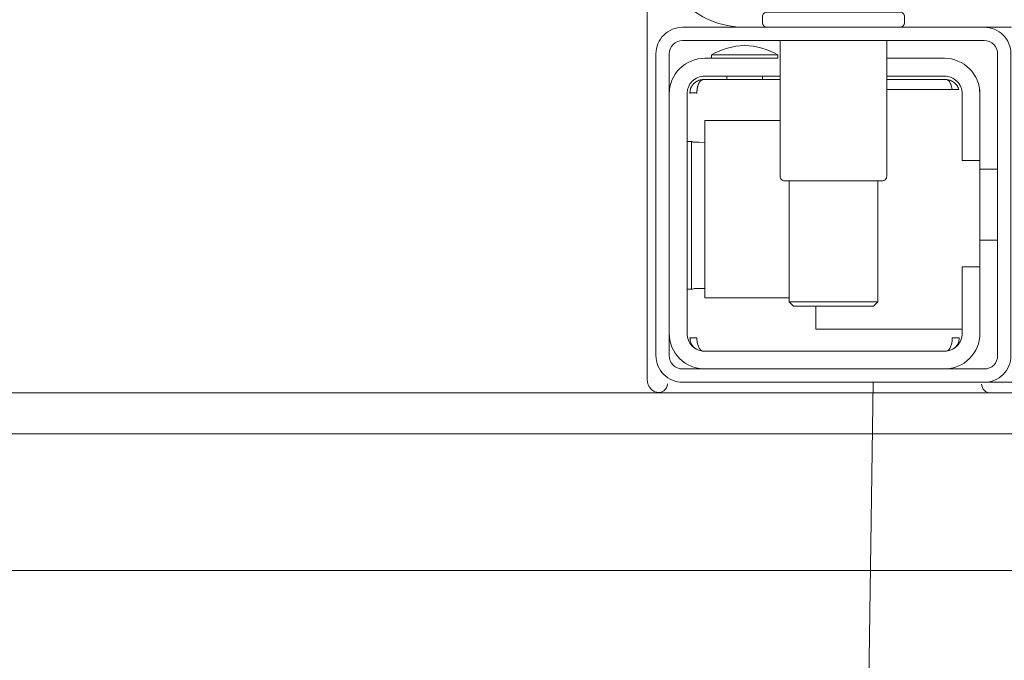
# Model space of a CAD drawing. Header units: millimetres. Extents: x -1893473 to 1546619, y -568027 to 942944.
# Tile 28 of 256: x 151245 to 151356, y -496734 to -496662. Entities that reach past the tile are written whole.
import ezdxf
from ezdxf.enums import TextEntityAlignment as Align

# ---------------------------------------------------------------- set-up
doc = ezdxf.new("R2010")
doc.units = ezdxf.units.MM
doc.header["$LTSCALE"] = 0.2
doc.layers.get('0').update_dxf_attribs({"lineweight": 0})
for name, color, linetype, lineweight in [('!! 0_Opis_pom', 9, 'Continuous', 13), ('!! 1_OPIS POM NOWE', 140, 'Continuous', 5), ('!! 2 ZABUDOWA GK-MDF', 54, 'Continuous', 13), ('!! 2_wypos-sanitarne', 240, 'Continuous', 9), ('P-Opis nadproża', 150, 'Continuous', 9)]:
    doc.layers.add(name, color=color, linetype=linetype, lineweight=lineweight)
doc.layers.add('!!_@ wypos sanit nd', color=7, linetype='Continuous', lineweight=0, plot=False)
doc.layers.add('Powierzchnia', color=140, linetype='Continuous', lineweight=5, plot=False)
doc.styles.add('ARIAL', font='tahoma.ttf')

# ---------------------------------------------------------------- blocks, each defined once
blk = doc.blocks.new('A$C324a30b8')
for points in [[(-0.17832, -0.47832), (-0.17797, -0.23916), (-0.17727, -0.11958), (-0.17552, 0)], [(-0.17552, 0), (0.17552, 0)]]:
    blk.add_lwpolyline(points)
blk = doc.blocks.new('A$C4ebe9e89')
for points in [[(-0.15993, 0.04968), (-0.17248, 0.04968, 0.405519), (-0.172, 0.05018), (-0.172, 0.05088, 0.414214), (-0.1725, 0.05138), (-0.1875, 0.05138, 0.414214), (-0.188, 0.05088), (-0.188, 0.05018, 0.405519), (-0.18751, 0.04968), (-0.19, 0.04968, -0.414214), (-0.2, 0.05968), (-0.2, 0.13968, -0.266001), (-0.19506, 0.1483)], [(-0.186, 0.04818), (-0.186, 0.03288, 0.414214), (-0.1855, 0.03238), (-0.1745, 0.03238, 0.414214), (-0.174, 0.03288), (-0.174, 0.04818)], [(-0.18625, 0.04656, 0.119096), (-0.19, 0.04764, 0.119096), (-0.19375, 0.04656)], [(-0.1985, 0.04218, -0.414214), (-0.1945, 0.04618), (-0.18625, 0.04618), (-0.18625, 0.04656), (-0.19375, 0.04656), (-0.19375, 0.04618)], [(-0.174, 0.04618), (-0.1675, 0.04618, -0.414214), (-0.1635, 0.04218), (-0.16353, 0.04268)], [(-0.186, 0.04418), (-0.1945, 0.04418, 0.414214), (-0.1965, 0.04218), (-0.1965, 0.01518, 0.414214), (-0.1945, 0.01318), (-0.1675, 0.01318, 0.414214), (-0.1655, 0.01518), (-0.1655, 0.02268), (-0.1635, 0.02268), (-0.1635, 0.04218)], [(-0.1635, 0.03468), (-0.1655, 0.03468), (-0.1655, 0.04218, 0.414214), (-0.1675, 0.04418), (-0.174, 0.04418)], [(-0.1945, 0.02025), (-0.19515, 0.02024), (-0.19542, 0.02024), (-0.1956, 0.02024), (-0.19567, 0.02024, 0.116465), (-0.19589, 0.02018), (-0.19601, 0.02013), (-0.19601, 0.03683), (-0.19589, 0.03678, 0.116465), (-0.19567, 0.03672), (-0.19542, 0.03672), (-0.19515, 0.03672), (-0.1945, 0.03671)], [(-0.1675, 0.01118, 0.414214), (-0.1635, 0.01518), (-0.1635, 0.02268)], [(-0.1985, 0.01518, 0.414214), (-0.1945, 0.01118)], [(-0.20099, 0.00998, 0.198909), (-0.20055, 0.00892, 0.091301), (-0.20011, 0.00862)], [(-0.16237, 0.00849), (-0.16249, 0.00849), (-0.16269, 0.00849), (-0.16294, 0.00849), (-0.16323, 0.00849), (-0.16357, 0.00849), (-0.16393, 0.00849), (-0.16428, 0.00849), (-0.19771, 0.00849), (-0.19841, 0.00849), (-0.19903, 0.00849), (-0.19948, 0.00849), (-0.19961, 0.00849), (-0.19973, 0.00851), (-0.19984, 0.00853), (-0.20003, 0.00859, 0.517033), (-0.1987, 0.00952)], [(-0.1633, 0.00948, 0.412536), (-0.1623, 0.00848), (-0.1125, 0.00848), (-0.11221, 0.00851), (-0.11193, 0.0086), (-0.11168, 0.00873), (-0.11145, 0.00892), (-0.11126, 0.00914), (-0.11112, 0.0094), (-0.11104, 0.00968)]]:
    blk.add_lwpolyline(points, format="xyb")
for points in [[(-0.20099, 0.05497), (-0.20099, 0.00998)], [(-0.19478, 0.04378), (-0.186, 0.04378)], [(-0.192, 0.04418), (-0.192, 0.04378)], [(-0.188, 0.04418), (-0.188, 0.04378)], [(-0.16664, 0.04268), (-0.16666, 0.04284), (-0.16669, 0.04295), (-0.16672, 0.04306), (-0.16675, 0.04316), (-0.16679, 0.04326), (-0.16683, 0.04337), (-0.16689, 0.04346), (-0.16694, 0.04355), (-0.16701, 0.04363), (-0.1671, 0.0437), (-0.16718, 0.04375), (-0.16728, 0.04378), (-0.16718, 0.04377), (-0.16708, 0.04376), (-0.16696, 0.04373), (-0.16686, 0.0437), (-0.16677, 0.04367), (-0.16666, 0.04362), (-0.16657, 0.04357), (-0.16646, 0.0435), (-0.16636, 0.04342), (-0.16627, 0.04334), (-0.16618, 0.04324), (-0.1661, 0.04314), (-0.16603, 0.04303), (-0.16597, 0.04292), (-0.16592, 0.0428), (-0.16588, 0.04268), (-0.174, 0.04268)], [(-0.174, 0.04378), (-0.16722, 0.04378)], [(-0.185, 0.01918), (-0.1945, 0.01918), (-0.1945, 0.03918), (-0.186, 0.03918)], [(-0.19591, 0.03679), (-0.19602, 0.03679), (-0.19616, 0.03679), (-0.19632, 0.03679), (-0.1965, 0.03679)], [(-0.1615, 0.03368), (-0.1635, 0.03368)], [(-0.185, 0.03238), (-0.185, 0.01876), (-0.1845, 0.01826), (-0.1755, 0.01826), (-0.175, 0.01876), (-0.175, 0.03238)], [(-0.1615, 0.02568), (-0.1635, 0.02568)], [(-0.1965, 0.02017), (-0.19632, 0.02017), (-0.19616, 0.02017), (-0.19602, 0.02017), (-0.19591, 0.02017)], [(-0.175, 0.01876), (-0.185, 0.01876)], [(-0.182, 0.01826), (-0.182, 0.01568), (-0.1655, 0.01568)], [(-0.16636, 0.01353), (-0.16625, 0.01364), (-0.16618, 0.01371), (-0.16612, 0.01379), (-0.16606, 0.01388), (-0.166, 0.01398), (-0.16596, 0.01407), (-0.16592, 0.01417), (-0.16589, 0.01428), (-0.16586, 0.01438), (-0.16584, 0.01449), (-0.16583, 0.01459), (-0.16583, 0.01469), (-0.16593, 0.01468), (-0.16606, 0.01468), (-0.1663, 0.01468), (-0.1664, 0.01468), (-0.16651, 0.01468), (-0.16661, 0.01468), (-0.16661, 0.01458), (-0.16662, 0.01448), (-0.16663, 0.01438), (-0.16664, 0.01428), (-0.16665, 0.01418), (-0.16667, 0.01407), (-0.1667, 0.01397), (-0.16673, 0.01387), (-0.16676, 0.01377), (-0.1668, 0.01366), (-0.16685, 0.01356), (-0.1669, 0.01347), (-0.16697, 0.01338), (-0.16704, 0.01331), (-0.16712, 0.01325), (-0.16725, 0.01318), (-0.19475, 0.01318), (-0.19493, 0.01328), (-0.19501, 0.01336), (-0.19507, 0.01344), (-0.19513, 0.01353), (-0.19518, 0.01363), (-0.19522, 0.01372), (-0.19526, 0.01383), (-0.19529, 0.01393), (-0.19532, 0.01405), (-0.19534, 0.01415), (-0.19536, 0.01425), (-0.19537, 0.01435), (-0.19538, 0.01446), (-0.19538, 0.01458), (-0.19539, 0.01468), (-0.19617, 0.01467), (-0.19616, 0.01456), (-0.19615, 0.01446), (-0.19613, 0.01435), (-0.1961, 0.01425), (-0.19607, 0.01415), (-0.19603, 0.01405), (-0.19598, 0.01395), (-0.19592, 0.01386), (-0.19586, 0.01377), (-0.19579, 0.01369), (-0.19571, 0.01361), (-0.19563, 0.01353)]]:
    blk.add_lwpolyline(points)
for points in [[(-0.2, 0.01268), (-0.2, 0.04668, -0.414214), (-0.197, 0.04968), (-0.163, 0.04968, -0.414214), (-0.16, 0.04668), (-0.16, 0.01268, -0.414214), (-0.163, 0.00968), (-0.197, 0.00968, -0.414214)], [(-0.1615, 0.04668), (-0.1615, 0.01268, -0.414214), (-0.163, 0.01118), (-0.197, 0.01118, -0.414214), (-0.1985, 0.01268), (-0.1985, 0.04668, -0.414214), (-0.197, 0.04818), (-0.163, 0.04818, -0.414214)]]:
    blk.add_lwpolyline(points, format="xyb", close=True)
blk.add_lwpolyline([(-0.19467, 0.04378), (-0.19466, 0.04378), (-0.19466, 0.04378), (-0.19466, 0.04378), (-0.19466, 0.04378), (-0.19466, 0.04378), (-0.19466, 0.04378), (-0.19466, 0.04378), (-0.19466, 0.04378), (-0.19466, 0.04378), (-0.19466, 0.04378), (-0.19466, 0.04378), (-0.19466, 0.04378), (-0.19466, 0.04378), (-0.19466, 0.04378), (-0.19466, 0.04378), (-0.19466, 0.04378), (-0.19467, 0.04378), (-0.19467, 0.04378), (-0.19467, 0.04378), (-0.19467, 0.04378), (-0.19468, 0.04378), (-0.19468, 0.04378), (-0.19469, 0.04378), (-0.1947, 0.04378), (-0.1947, 0.04378), (-0.19471, 0.04378), (-0.19471, 0.04378), (-0.19471, 0.04378), (-0.19471, 0.04378), (-0.19472, 0.04378), (-0.19472, 0.04378), (-0.19472, 0.04377), (-0.19472, 0.04377), (-0.19473, 0.04377), (-0.19473, 0.04377), (-0.19473, 0.04377), (-0.19473, 0.04377), (-0.19473, 0.04377), (-0.19473, 0.04377), (-0.19474, 0.04377), (-0.19474, 0.04377), (-0.19474, 0.04377), (-0.19474, 0.04377), (-0.19474, 0.04377), (-0.19475, 0.04377), (-0.19475, 0.04377), (-0.19475, 0.04377), (-0.19475, 0.04377), (-0.19476, 0.04377), (-0.19476, 0.04377), (-0.19476, 0.04377), (-0.19477, 0.04376), (-0.19477, 0.04376), (-0.19477, 0.04376), (-0.19478, 0.04376), (-0.19479, 0.04376), (-0.19479, 0.04376), (-0.1948, 0.04375), (-0.19481, 0.04375), (-0.19481, 0.04375), (-0.19482, 0.04374), (-0.19483, 0.04374), (-0.19483, 0.04374), (-0.19484, 0.04373), (-0.19485, 0.04373), (-0.19485, 0.04373), (-0.19486, 0.04372), (-0.19487, 0.04372), (-0.19488, 0.04371), (-0.19488, 0.04371), (-0.19489, 0.0437), (-0.1949, 0.0437), (-0.1949, 0.04369), (-0.19491, 0.04369), (-0.19492, 0.04368), (-0.19493, 0.04368), (-0.19493, 0.04367), (-0.19494, 0.04367), (-0.19495, 0.04366), (-0.19495, 0.04366), (-0.19496, 0.04365), (-0.19497, 0.04364), (-0.19497, 0.04364), (-0.19498, 0.04363), (-0.19499, 0.04362), (-0.19499, 0.04362), (-0.195, 0.04361), (-0.19501, 0.0436), (-0.19501, 0.04359), (-0.19502, 0.04359), (-0.19503, 0.04358), (-0.19503, 0.04357), (-0.19504, 0.04356), (-0.19504, 0.04356), (-0.19505, 0.04355), (-0.19506, 0.04354), (-0.19506, 0.04353), (-0.19507, 0.04352), (-0.19508, 0.04351), (-0.19508, 0.0435), (-0.19509, 0.04349), (-0.19509, 0.04349), (-0.1951, 0.04348), (-0.19511, 0.04347), (-0.19511, 0.04346), (-0.19512, 0.04345), (-0.19512, 0.04344), (-0.19513, 0.04343), (-0.19513, 0.04342), (-0.19514, 0.04341), (-0.19515, 0.0434), (-0.19515, 0.04339), (-0.19516, 0.04338), (-0.19516, 0.04337), (-0.19517, 0.04336), (-0.19517, 0.04334), (-0.19518, 0.04333), (-0.19518, 0.04332), (-0.19519, 0.04331), (-0.19519, 0.0433), (-0.1952, 0.04329), (-0.1952, 0.04328), (-0.19521, 0.04327), (-0.19521, 0.04325), (-0.19522, 0.04324), (-0.19522, 0.04323), (-0.19523, 0.04322), (-0.19523, 0.04321), (-0.19524, 0.04319), (-0.19524, 0.04318), (-0.19525, 0.04317), (-0.19525, 0.04316), (-0.19526, 0.04313), (-0.19527, 0.04311), (-0.19527, 0.04308), (-0.19528, 0.04306), (-0.19529, 0.04303), (-0.1953, 0.043), (-0.1953, 0.04298), (-0.19531, 0.04295), (-0.19532, 0.04292), (-0.19532, 0.0429), (-0.19533, 0.04287), (-0.19533, 0.04285), (-0.19534, 0.04282), (-0.19534, 0.04279), (-0.19535, 0.04277), (-0.19535, 0.04274), (-0.19536, 0.04271), (-0.19536, 0.04269), (-0.19536, 0.04266), (-0.19537, 0.04263), (-0.19537, 0.04261), (-0.19537, 0.04258), (-0.19537, 0.04257), (-0.19537, 0.04256), (-0.19537, 0.04255), (-0.19537, 0.04255), (-0.19537, 0.04254), (-0.19538, 0.04253), (-0.19538, 0.04253), (-0.19538, 0.04252), (-0.19538, 0.04252), (-0.19538, 0.04251), (-0.19538, 0.04251), (-0.19538, 0.0425), (-0.19538, 0.04249), (-0.19538, 0.04249), (-0.19538, 0.04248), (-0.19538, 0.04248), (-0.19538, 0.04248), (-0.19538, 0.04247), (-0.19538, 0.04247), (-0.19538, 0.04246), (-0.19538, 0.04246), (-0.19538, 0.04246), (-0.19538, 0.04245), (-0.19538, 0.04245), (-0.19538, 0.04245), (-0.19538, 0.04244), (-0.19538, 0.04244), (-0.19538, 0.04244), (-0.19538, 0.04244), (-0.19538, 0.04243), (-0.19538, 0.04243), (-0.19538, 0.04243), (-0.19538, 0.04242), (-0.19538, 0.04242), (-0.19538, 0.04241), (-0.19538, 0.04241), (-0.19538, 0.0424), (-0.19538, 0.0424), (-0.19538, 0.04239), (-0.19538, 0.04239), (-0.19538, 0.04239), (-0.19538, 0.04238), (-0.19538, 0.04238), (-0.19538, 0.04237), (-0.19538, 0.04237), (-0.19538, 0.04236), (-0.19538, 0.04236), (-0.19538, 0.04235), (-0.19538, 0.04235), (-0.19538, 0.04234), (-0.19538, 0.04234), (-0.19538, 0.04234), (-0.19538, 0.04233), (-0.19538, 0.04232), (-0.19538, 0.04232), (-0.19538, 0.04231), (-0.19538, 0.04231), (-0.19538, 0.04231), (-0.19538, 0.0423), (-0.19538, 0.0423), (-0.19538, 0.04229), (-0.19538, 0.04229), (-0.19538, 0.04229), (-0.19538, 0.04229), (-0.19538, 0.04228), (-0.19538, 0.04228), (-0.19538, 0.04228), (-0.19538, 0.04228), (-0.19539, 0.04228), (-0.19539, 0.04228), (-0.19539, 0.04228), (-0.19539, 0.04227), (-0.19539, 0.04227), (-0.1954, 0.04227), (-0.1954, 0.04227), (-0.1954, 0.04227), (-0.1954, 0.04227), (-0.19541, 0.04227), (-0.19541, 0.04227), (-0.19542, 0.04227), (-0.19542, 0.04227), (-0.19543, 0.04228), (-0.19544, 0.04228), (-0.19545, 0.04228), (-0.19545, 0.04228), (-0.19546, 0.04228), (-0.19546, 0.04228), (-0.19546, 0.04228), (-0.19547, 0.04228), (-0.19548, 0.04228), (-0.19549, 0.04228), (-0.19549, 0.04228), (-0.1955, 0.04228), (-0.19551, 0.04228), (-0.19552, 0.04228), (-0.19553, 0.04228), (-0.19554, 0.04228), (-0.19555, 0.04228), (-0.19556, 0.04228), (-0.19557, 0.04228), (-0.19558, 0.04228), (-0.19559, 0.04228), (-0.19561, 0.04228), (-0.19563, 0.04228), (-0.19565, 0.04228), (-0.19568, 0.04228), (-0.1957, 0.04228), (-0.19574, 0.04228), (-0.19576, 0.04228), (-0.19578, 0.04228), (-0.19595, 0.04228), (-0.19596, 0.04228), (-0.19598, 0.04228), (-0.19599, 0.04228), (-0.196, 0.04228), (-0.19602, 0.04228), (-0.19603, 0.04228), (-0.19604, 0.04228), (-0.19605, 0.04228), (-0.19606, 0.04228), (-0.19607, 0.04228), (-0.19608, 0.04228), (-0.19609, 0.04228), (-0.1961, 0.04228), (-0.19611, 0.04228), (-0.19612, 0.04228), (-0.19613, 0.04229), (-0.19613, 0.04229), (-0.19614, 0.04229), (-0.19614, 0.04229), (-0.19615, 0.04229), (-0.19615, 0.04229), (-0.19615, 0.04229), (-0.19615, 0.04229), (-0.19616, 0.04229), (-0.19616, 0.04229), (-0.19616, 0.04228), (-0.19616, 0.04228), (-0.19616, 0.04228), (-0.19616, 0.04228), (-0.19616, 0.04228), (-0.19616, 0.04228), (-0.19616, 0.04227), (-0.19616, 0.04227), (-0.19616, 0.04227), (-0.19617, 0.04227), (-0.19617, 0.04227), (-0.19617, 0.04227), (-0.19617, 0.04227), (-0.19617, 0.04227), (-0.19617, 0.04227), (-0.19617, 0.04227), (-0.19617, 0.04228), (-0.19617, 0.04228), (-0.19617, 0.04228), (-0.19617, 0.04229), (-0.19617, 0.04229), (-0.19617, 0.04229), (-0.19617, 0.0423), (-0.19617, 0.04231), (-0.19617, 0.04232), (-0.19617, 0.04233), (-0.19617, 0.04234), (-0.19616, 0.04234), (-0.19616, 0.04234), (-0.19616, 0.04235), (-0.19616, 0.04235), (-0.19616, 0.04236), (-0.19616, 0.04236), (-0.19616, 0.04237), (-0.19616, 0.04238), (-0.19616, 0.04239), (-0.19616, 0.04239), (-0.19616, 0.0424), (-0.19616, 0.0424), (-0.19616, 0.04241), (-0.19616, 0.04241), (-0.19616, 0.04241), (-0.19616, 0.04242), (-0.19616, 0.04242), (-0.19616, 0.04243), (-0.19616, 0.04243), (-0.19616, 0.04244), (-0.19616, 0.04244), (-0.19616, 0.04245), (-0.19616, 0.04245), (-0.19616, 0.04246), (-0.19616, 0.04246), (-0.19615, 0.04246), (-0.19615, 0.04246), (-0.19615, 0.04247), (-0.19615, 0.04247), (-0.19615, 0.04248), (-0.19615, 0.04248), (-0.19615, 0.04248), (-0.19615, 0.04249), (-0.19615, 0.04249), (-0.19615, 0.0425), (-0.19615, 0.04251), (-0.19615, 0.04251), (-0.19615, 0.04252), (-0.19615, 0.04252), (-0.19614, 0.04253), (-0.19614, 0.04254), (-0.19614, 0.04254), (-0.19614, 0.04255), (-0.19614, 0.04256), (-0.19614, 0.04256), (-0.19614, 0.04257), (-0.19614, 0.04258), (-0.19613, 0.04259), (-0.19613, 0.0426), (-0.19613, 0.0426), (-0.19613, 0.04261), (-0.19612, 0.04263), (-0.19612, 0.04264), (-0.19612, 0.04266), (-0.19611, 0.04268), (-0.19611, 0.04269), (-0.1961, 0.04271), (-0.1961, 0.04273), (-0.19609, 0.04274), (-0.19609, 0.04276), (-0.19608, 0.04277), (-0.19608, 0.04279), (-0.19607, 0.04281), (-0.19606, 0.04282), (-0.19606, 0.04284), (-0.19605, 0.04285), (-0.19605, 0.04287), (-0.19604, 0.04288), (-0.19603, 0.0429), (-0.19602, 0.04291), (-0.19602, 0.04293), (-0.19601, 0.04295), (-0.196, 0.04296), (-0.19599, 0.04298), (-0.19599, 0.04299), (-0.19598, 0.043), (-0.19597, 0.04302), (-0.19596, 0.04303), (-0.19595, 0.04305), (-0.19595, 0.04306), (-0.19594, 0.04308), (-0.19593, 0.04309), (-0.19592, 0.04311), (-0.19591, 0.04312), (-0.1959, 0.04313), (-0.19589, 0.04315), (-0.19588, 0.04316), (-0.19587, 0.04317), (-0.19586, 0.04319), (-0.19585, 0.0432), (-0.19584, 0.04321), (-0.19583, 0.04323), (-0.19582, 0.04324), (-0.19581, 0.04325), (-0.1958, 0.04327), (-0.19578, 0.04328), (-0.19577, 0.04329), (-0.19576, 0.0433), (-0.19575, 0.04332), (-0.19574, 0.04333), (-0.19573, 0.04334), (-0.19571, 0.04335), (-0.1957, 0.04336), (-0.19569, 0.04338), (-0.19568, 0.04339), (-0.19567, 0.0434), (-0.19565, 0.04341), (-0.19564, 0.04342), (-0.19563, 0.04343), (-0.19561, 0.04344), (-0.1956, 0.04345), (-0.19559, 0.04346), (-0.19557, 0.04347), (-0.19556, 0.04348), (-0.19555, 0.04349), (-0.19553, 0.0435), (-0.19552, 0.04351), (-0.19551, 0.04352), (-0.19549, 0.04353), (-0.19548, 0.04354), (-0.19546, 0.04355), (-0.19545, 0.04356), (-0.19543, 0.04357), (-0.19542, 0.04358), (-0.19541, 0.04358), (-0.19539, 0.04359), (-0.19538, 0.0436), (-0.19536, 0.04361), (-0.19535, 0.04362), (-0.19533, 0.04362), (-0.19532, 0.04363), (-0.1953, 0.04364), (-0.19529, 0.04365), (-0.19527, 0.04365), (-0.19525, 0.04366), (-0.19524, 0.04367), (-0.19522, 0.04367), (-0.19521, 0.04368), (-0.19519, 0.04368), (-0.19518, 0.04369), (-0.19516, 0.0437), (-0.19514, 0.0437), (-0.19513, 0.04371), (-0.19511, 0.04371), (-0.1951, 0.04372), (-0.19508, 0.04372), (-0.19506, 0.04373), (-0.19505, 0.04373), (-0.19503, 0.04373), (-0.19501, 0.04374), (-0.195, 0.04374), (-0.19498, 0.04375), (-0.19496, 0.04375), (-0.19495, 0.04375), (-0.19493, 0.04376), (-0.19491, 0.04376), (-0.19491, 0.04376), (-0.1949, 0.04376), (-0.19489, 0.04376), (-0.19488, 0.04376), (-0.19487, 0.04377), (-0.19486, 0.04377), (-0.19485, 0.04377), (-0.19483, 0.04377), (-0.19482, 0.04377), (-0.19481, 0.04377), (-0.1948, 0.04377), (-0.19479, 0.04377), (-0.19479, 0.04377), (-0.19478, 0.04377), (-0.19478, 0.04378), (-0.19477, 0.04378), (-0.19476, 0.04378), (-0.19475, 0.04378), (-0.19475, 0.04378), (-0.19474, 0.04378), (-0.19474, 0.04378), (-0.19473, 0.04378), (-0.19473, 0.04378), (-0.19471, 0.04378), (-0.1947, 0.04378), (-0.1947, 0.04378), (-0.19469, 0.04378), (-0.19469, 0.04378), (-0.19469, 0.04378), (-0.19469, 0.04378), (-0.19469, 0.04378), (-0.19468, 0.04378), (-0.19468, 0.04378), (-0.19468, 0.04378), (-0.19467, 0.04378), (-0.19467, 0.04378), (-0.19467, 0.04378), (-0.19467, 0.04378)], close=True)
blk = doc.blocks.new('A$C2EB40A8D')
at = {"layer": '!! 2 ZABUDOWA GK-MDF'}
for points in [[(-11551.12989, -2322.48623), (-12641.12989, -2322.48623), (-12641.12989, -2122.48623)], [(-11551.12989, -2302.48623), (-12621.12989, -2302.48623), (-12621.12989, -2122.48623)]]:
    blk.add_lwpolyline(points, dxfattribs=at)
at = {"layer": 'Powierzchnia'}
blk.add_lwpolyline([(-13751.12989, -4492.47941), (-11551.12989, -4492.47941), (-11551.12989, -2307.08795), (-12641.12989, -2307.08795), (-12641.12989, -2122.48623), (-13751.12989, -2122.48623)], close=True, dxfattribs=at)
at = {"layer": '!! 2_wypos-sanitarne', "xscale": 1000, "yscale": 1000, "zscale": 1000}
blk.add_blockref('A$C324a30b8', (-12151.12528, -2301.29073), dxfattribs=at)
at = {"layer": '!!_@ wypos sanit nd', "xscale": 1000, "yscale": 1000, "zscale": 1000}
blk.add_blockref('A$C4ebe9e89', (-12151.12528, -2310.97073), dxfattribs=at)
at = {"layer": '!! 0_Opis_pom', "ltscale": 0.7, "style": 'ARIAL'}
for tag, p in [('B1,21', (-891.77727, 31796.97458)), ('A1,16', (-13651.31084, 31587.95236)), ('B1,19', (-5798.61305, 31587.22944)), ('B1/17', (-9701.43347, 31565.05244)), ('1,23', (10805.41388, 31565.05244)), ('1,22', (4526.58954, 31507.65132)), ('A1,1', (-16866.13618, 31459.3792)), ('B1,18', (-7791.62894, 31330.08444)), ('B1,20', (-2961.4347, 31167.05787)), ('A1,6', (-19287.17717, 30923.71998)), ('B1,1', (14135.63445, 30913.92963)), ('B1,3', (17346.74696, 30023.81022)), ('B1,4', (29817.71501, 29157.67457)), ('A1,5', (-23454.5385, 28820.77901)), ('A1,2', (-17502.57721, 28602.57524)), ('B1,2D', (2616.16402, 28559.52261)), ('A1,15', (-13651.31084, 28261.46046)), ('B1,4', (29883.58177, 28158.35876)), ('B1,2B', (18801.54781, 27650.12382)), ('B1,2A', (13086.7373, 27376.04393)), ('A1,3', (-16846.27912, 25980.40356)), ('B1,8', (9089.53994, 25356.27639)), ('B1,6', (31915.87888, 23754.79829)), ('A1,4', (-24010.17576, 23559.17399)), ('B1,14', (-11621.32288, 23261.44183)), ('B1,13', (-3080.55208, 22924.09997)), ('B1,5', (29245.49088, 22896.69268)), ('B1,10', (3982.60923, 22874.21277)), ('B1,9', (5634.43488, 22623.92098)), ('B1,2C', (13327.26639, 22378.5328)), ('B1,7', (16398.41175, 22348.28836)), ('B1,11', (5553.20442, 20939.83877)), ('B1,12', (3693.27174, 20628.72148)), ('C1,3', (5969.08376, 16336.01084)), ('C1,2', (11955.93711, 11671.55655)), ('C1,1', (15659.17205, 11415.94196)), ('C1,4', (5140.00888, 9205.5831)), ('C1,5', (5680.4486, 6154.54995)), ('C1,10', (16327.05085, 6080.66085)), ('C1,9', (16526.57171, 3173.45283)), ('C1,6', (6367.37903, 2771.84181)), ('D0,18', (-1981.87701, -110.73158)), ('D0,7', (-13531.42299, -1159.67649)), ('C1,7', (7275.77161, -1303.00991)), ('D0,17', (2064.87671, -1345.69113)), ('D0,3', (-9324.21674, -1442.63631)), ('D0,6', (-17529.61851, -1957.37463)), ('D0,10', (-21369.4432, -2140.60378)), ('D,09', (-12990.08379, -2746.32902)), ('D0,2', (-5516.19514, -3101.87722)), ('D0,16', (2266.73061, -3284.15369)), ('D0,8', (-14357.79539, -3567.69719)), ('D0,5', (-10461.54478, -3629.26575)), ('D0,4', (-8396.53404, -4353.7937)), ('D0,15', (1974.41895, -5205.84774)), ('D0,1', (-5633.49598, -5662.48534)), ('D0,11', (-23334.09291, -6045.78706)), ('D0,12', (-22436.85763, -9302.9678)), ('D0,13', (-22436.85763, -11581.16526)), ('D0,14', (-13645.94445, -11884.57769))]:
    blk.add_attdef(tag, text='', height=119.68, dxfattribs=at).set_placement(p, align=Align.MIDDLE_CENTER)
at = {"layer": '!! 1_OPIS POM NOWE', "style": 'ARIAL'}
for tag, p in [('C1.7A', (7769.3756, 685.765)), ('C1.7C', (7655.80151, -2045.04756)), ('C1.8B', (10935.93068, -2107.41983)), ('C1.8A', (13897.39715, -2120.69016)), ('C1.7B', (8274.43201, -3270.18959)), ('E1.2', (16701.02923, -5331.07351)), ('E1.5E', (21974.23379, -5463.99012)), ('E1.5D', (24989.27391, -5785.36474)), ('E1.1', (8357.81567, -5851.01076)), ('E1.5C', (25222.53959, -6394.64172)), ('E1.5B', (27694.70831, -7009.86571)), ('E1.6', (5279.46063, -8141.28746)), ('E1.5A', (25547.9555, -8495.18994)), ('E1.5G', (23977.19473, -9792.46695)), ('E1.5F', (22414.7084, -9822.66389)), ('E1,4', (13935.69867, -10458.20073)), ('E1.5L', (28030.8296, -11267.7725)), ('E1.3', (5639.18862, -11994.01941)), ('E1.5H', (23988.49716, -12231.38049)), ('E1.5K', (27714.73934, -12977.98364)), ('E1.5I', (22290.68736, -13989.9049)), ('E1.5J', (27095.71534, -16088.17469))]:
    blk.add_attdef(tag, text='', height=119.68, dxfattribs=at).set_placement(p, align=Align.MIDDLE_CENTER)

msp = doc.modelspace()

# ---------------------------------------------------------------- block references
at = {"layer": 'P-Opis nadproża', "color": 4}
msp.add_blockref('A$C2EB40A8D', (163667.94092, -494401.63474), dxfattribs=at)

doc.saveas('drawing.dxf')
